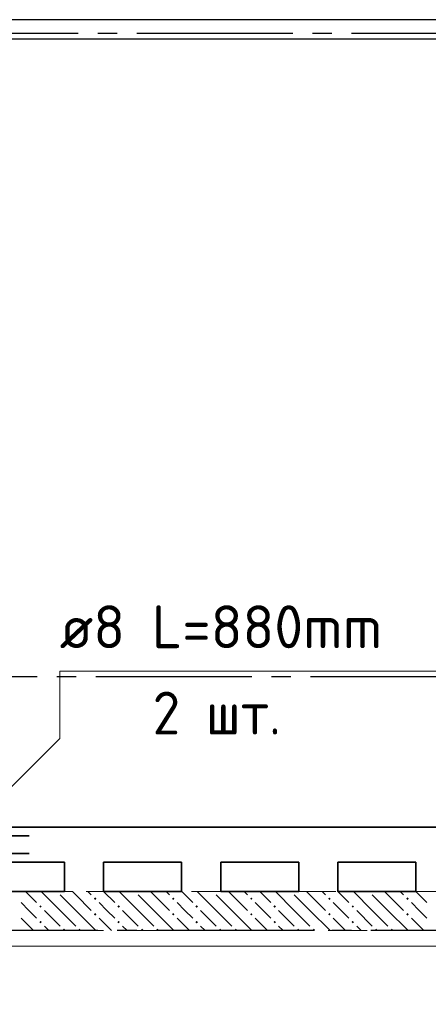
# Model space of a CAD drawing. Header units: millimetres. Extents: x 0 to 61017, y 0 to 42000.
# Tile 16 of 29: x 22310 to 24404, y 33922 to 38970. Entities that reach past the tile are written whole.
import ezdxf

# ---------------------------------------------------------------- set-up
doc = ezdxf.new("R2010")
doc.units = ezdxf.units.MM
doc.linetypes.add('______2', pattern=[270, 200, -70])
doc.linetypes.add('______5', pattern=[1100, 800, -100, 100, -100])
for name, color, linetype, lineweight in [('Standard', 7, 'Continuous', 25), ('Обрамление П-обр. равн.', 7, 'Continuous', 25), ('Оси', 40, '______5', 18), ('Позиционная метка линия выноска', 7, 'Continuous', 13), ('Позиционная метка номер позиции', 7, 'Continuous', 13), ('Фиксатор', 7, 'Continuous', 25)]:
    doc.layers.add(name, color=color, linetype=linetype, lineweight=lineweight)
doc.layers.add('ЖБ Перекрытие верхний уровень', color=7, linetype='Continuous', lineweight=25, true_color=0xe0e0ff)
doc.layers.add('ЖБ Стена верхний уровень', color=7, linetype='Continuous', lineweight=25, true_color=0x006e00)
doc.styles.add('ISOCPEUR', font='txt')

msp = doc.modelspace()

# ---------------------------------------------------------------- hatches: boundary and pattern name
at = {"layer": 'ЖБ Стена верхний уровень', "linetype": 'Continuous', "lineweight": 18, "transparency": 33554687}
for points in [[(22500.3, 34500), (22497, 34496.6), (22493.6, 34500)], [(22900.3, 34500), (22897, 34496.6), (22893.6, 34500)], [(23300.3, 34500), (23297, 34496.6), (23293.6, 34500)], [(23700.3, 34500), (23697, 34496.6), (23693.6, 34500)], [(24100.3, 34500), (24097, 34496.6), (24093.6, 34500)], [(22690.5, 34463.1), (22697, 34469.6), (22703.4, 34463.1), (22697, 34456.6)], [(23090.5, 34463.1), (23097, 34469.6), (23103.4, 34463.1), (23097, 34456.6)], [(23490.5, 34463.1), (23497, 34469.6), (23503.4, 34463.1), (23497, 34456.6)], [(23890.5, 34463.1), (23897, 34469.6), (23903.4, 34463.1), (23897, 34456.6)], [(24290.5, 34463.1), (24297, 34469.6), (24303.4, 34463.1), (24297, 34456.6)], [(22410.4, 34423.1), (22416.9, 34429.6), (22423.4, 34423.1), (22416.9, 34416.6)], [(22690.5, 34383.1), (22697, 34389.6), (22703.4, 34383.1), (22697, 34376.6)], [(22810.4, 34423.1), (22816.9, 34429.6), (22823.4, 34423.1), (22816.9, 34416.6)], [(23090.5, 34383.1), (23097, 34389.6), (23103.4, 34383.1), (23097, 34376.6)], [(23210.4, 34423.1), (23216.9, 34429.6), (23223.4, 34423.1), (23216.9, 34416.6)], [(23490.5, 34383.1), (23497, 34389.6), (23503.4, 34383.1), (23497, 34376.6)], [(23610.4, 34423.1), (23616.9, 34429.6), (23623.4, 34423.1), (23616.9, 34416.6)], [(23890.5, 34383.1), (23897, 34389.6), (23903.4, 34383.1), (23897, 34376.6)], [(24010.4, 34423.1), (24016.9, 34429.6), (24023.4, 34423.1), (24016.9, 34416.6)], [(24290.5, 34383.1), (24297, 34389.6), (24303.4, 34383.1), (24297, 34376.6)], [(22410.4, 34343.1), (22416.9, 34349.6), (22423.4, 34343.1), (22416.9, 34336.6)], [(22810.4, 34343.1), (22816.9, 34349.6), (22823.4, 34343.1), (22816.9, 34336.6)], [(23210.4, 34343.1), (23216.9, 34349.6), (23223.4, 34343.1), (23216.9, 34336.6)], [(23610.4, 34343.1), (23616.9, 34349.6), (23623.4, 34343.1), (23616.9, 34336.6)], [(24010.4, 34343.1), (24016.9, 34349.6), (24023.4, 34343.1), (24016.9, 34336.6)], [(22530.5, 34303.1), (22537, 34309.6), (22543.5, 34303.1), (22540.3, 34300), (22533.6, 34300)], [(22610.4, 34303.1), (22616.9, 34309.6), (22623.4, 34303.1), (22620.3, 34300), (22613.6, 34300)], [(22930.5, 34303.1), (22937, 34309.6), (22943.5, 34303.1), (22940.3, 34300), (22933.6, 34300)], [(23010.4, 34303.1), (23016.9, 34309.6), (23023.4, 34303.1), (23020.3, 34300), (23013.6, 34300)], [(23330.5, 34303.1), (23337, 34309.6), (23343.5, 34303.1), (23340.3, 34300), (23333.6, 34300)], [(23410.4, 34303.1), (23416.9, 34309.6), (23423.4, 34303.1), (23420.3, 34300), (23413.6, 34300)], [(23730.5, 34303.1), (23737, 34309.6), (23743.5, 34303.1), (23740.3, 34300), (23733.6, 34300)], [(23810.4, 34303.1), (23816.9, 34309.6), (23823.4, 34303.1), (23820.3, 34300), (23813.6, 34300)], [(24130.5, 34303.1), (24137, 34309.6), (24143.5, 34303.1), (24140.3, 34300), (24133.6, 34300)], [(24210.4, 34303.1), (24216.9, 34309.6), (24223.4, 34303.1), (24220.3, 34300), (24213.6, 34300)]]:
    msp.add_hatch(color=7, dxfattribs=at).paths.add_polyline_path(points, flags=16)

# ---------------------------------------------------------------- linework, layer by layer
at = {"layer": 'Standard', "color": 254, "linetype": 'Continuous', "lineweight": 25, "true_color": 0xc4c4ff, "transparency": 33554687}
for points in [[(6929, 19695), (49881, 19695), (49881, 38970), (6929, 38970), (6929, 19695)], [(7029, 19795), (49781, 19795), (49781, 38870), (7029, 38870), (7029, 19795)]]:
    msp.add_lwpolyline(points, dxfattribs=at)
at = {"layer": 'ЖБ Перекрытие верхний уровень', "color": 7, "linetype": 'Continuous', "lineweight": 35, "transparency": 33554687}
for p, q in [((28240, 34830), (22060, 34830)), ((22060, 34650), (22540, 34650)), ((22540, 34650), (22540, 34500)), ((22740, 34500), (22740, 34650)), ((22740, 34650), (23140, 34650)), ((23140, 34650), (23140, 34500)), ((23340, 34500), (23340, 34650)), ((23340, 34650), (23740, 34650)), ((23740, 34650), (23740, 34500)), ((23940, 34500), (23940, 34650)), ((23940, 34650), (24340, 34650)), ((24340, 34650), (24340, 34500)), ((22540, 34500), (22060, 34500)), ((23140, 34500), (22740, 34500)), ((23740, 34500), (23340, 34500)), ((24340, 34500), (23940, 34500))]:
    msp.add_line(p, q, dxfattribs=at)
at = {"layer": 'ЖБ Стена верхний уровень', "color": 251, "linetype": '______2', "lineweight": 13, "true_color": 0x656565, "transparency": 33554687}
for p, q in [((34730, 34500), (21750, 34500)), ((21730, 34300), (28140, 34300))]:
    msp.add_line(p, q, dxfattribs=at)
at = {"layer": 'ЖБ Стена верхний уровень', "color": 9, "linetype": 'Continuous', "lineweight": 18, "true_color": 0xc7c7c7, "transparency": 33554687}
for p, q in [((22340.1, 34500), (22397, 34443.1)), ((22516.9, 34403.1), (22420.1, 34500)), ((22516.9, 34483.1), (22597, 34403.1)), ((22597, 34483.1), (22580.1, 34500)), ((22597, 34483.1), (22677, 34403.1)), ((22660.1, 34500), (22677, 34483.1)), ((22740.1, 34500), (22797, 34443.1)), ((22916.9, 34403.1), (22820.1, 34500)), ((22916.9, 34483.1), (22997, 34403.1)), ((22997, 34483.1), (22980.1, 34500)), ((22997, 34483.1), (23077, 34403.1)), ((23060.1, 34500), (23077, 34483.1)), ((23140.1, 34500), (23197, 34443.1)), ((23316.9, 34403.1), (23220.1, 34500)), ((23316.9, 34483.1), (23397, 34403.1)), ((23397, 34483.1), (23380.1, 34500)), ((23397, 34483.1), (23477, 34403.1)), ((23460.1, 34500), (23477, 34483.1)), ((23540.1, 34500), (23597, 34443.1)), ((23716.9, 34403.1), (23620.1, 34500)), ((23716.9, 34483.1), (23797, 34403.1)), ((23797, 34483.1), (23780.1, 34500)), ((23797, 34483.1), (23877, 34403.1)), ((23860.1, 34500), (23877, 34483.1)), ((23940.1, 34500), (23997, 34443.1)), ((24116.9, 34403.1), (24020.1, 34500)), ((24116.9, 34483.1), (24197, 34403.1)), ((24197, 34483.1), (24180.1, 34500)), ((24197, 34483.1), (24277, 34403.1)), ((24260.1, 34500), (24277, 34483.1)), ((24340.1, 34500), (24397, 34443.1)), ((22357, 34403.1), (22316.9, 34443.1)), ((22757, 34403.1), (22716.9, 34443.1)), ((23157, 34403.1), (23116.9, 34443.1)), ((23557, 34403.1), (23516.9, 34443.1)), ((23957, 34403.1), (23916.9, 34443.1)), ((24357, 34403.1), (24316.9, 34443.1)), ((22397, 34363.1), (22357, 34403.1)), ((22437, 34403.1), (22516.9, 34323.1)), ((22516.9, 34403.1), (22597, 34323.1)), ((22597, 34403.1), (22700.1, 34300)), ((22797, 34363.1), (22757, 34403.1)), ((22837, 34403.1), (22916.9, 34323.1)), ((22916.9, 34403.1), (22997, 34323.1)), ((22997, 34403.1), (23100.1, 34300)), ((23197, 34363.1), (23157, 34403.1)), ((23237, 34403.1), (23316.9, 34323.1)), ((23316.9, 34403.1), (23397, 34323.1)), ((23397, 34403.1), (23500.1, 34300)), ((23597, 34363.1), (23557, 34403.1)), ((23637, 34403.1), (23716.9, 34323.1)), ((23716.9, 34403.1), (23797, 34323.1)), ((23797, 34403.1), (23900.1, 34300)), ((23997, 34363.1), (23957, 34403.1)), ((24037, 34403.1), (24116.9, 34323.1)), ((24116.9, 34403.1), (24197, 34323.1)), ((24197, 34403.1), (24300.1, 34300)), ((24397, 34363.1), (24357, 34403.1)), ((22316.9, 34363.1), (22380.1, 34300)), ((22716.9, 34363.1), (22780.1, 34300)), ((23116.9, 34363.1), (23180.1, 34300)), ((23516.9, 34363.1), (23580.1, 34300)), ((23916.9, 34363.1), (23980.1, 34300)), ((24316.9, 34363.1), (24380.1, 34300)), ((22437, 34323.1), (22460.1, 34300)), ((22837, 34323.1), (22860.1, 34300)), ((23237, 34323.1), (23260.1, 34300)), ((23637, 34323.1), (23660.1, 34300)), ((24037, 34323.1), (24060.1, 34300))]:
    msp.add_line(p, q, dxfattribs=at)
at = {"layer": 'Обрамление П-обр. равн.', "color": 7, "linetype": 'Continuous', "lineweight": 35, "transparency": 33554687}
msp.add_lwpolyline([(22359, 34695), (21978.1, 34695), (21974.6, 34695.5), (21970.9, 34696.7), (21967.6, 34698.6), (21964.9, 34700.9), (21962.6, 34703.6), (21960.7, 34706.9), (21959.5, 34710.6), (21959, 34714.1), (21959, 34765.9), (21959.5, 34769.4), (21960.7, 34773.1), (21962.6, 34776.4), (21964.9, 34779.1), (21967.6, 34781.4), (21970.9, 34783.3), (21974.6, 34784.5), (21978.1, 34785), (22359, 34785)], dxfattribs=at)
at = {"layer": 'Оси', "color": 8, "linetype": '______5', "lineweight": -3, "transparency": 33554687}
for p, q in [((43510, 38900), (4600, 38900)), ((43300, 35600), (4600, 35600)), ((50210, 34300), (4600, 34300)), ((50210, 34300), (4600, 34300))]:
    msp.add_line(p, q, dxfattribs=at)
at = {"layer": 'Позиционная метка линия выноска', "color": 251, "linetype": 'Continuous', "lineweight": 13, "true_color": 0x494949, "transparency": 33554687}
msp.add_lwpolyline([(7380, 21450), (7380, 27479.9), (7740, 27479.9), (7740, 28539.8), (7380, 28539.8), (7380, 34220), (13970, 34220), (13970, 36060), (21470, 36060), (21470, 34220), (35010, 34220), (35010, 36060), (42510, 36060), (42510, 34220), (49330, 34220)], dxfattribs=at)
at = {"layer": 'Позиционная метка номер позиции', "color": 7, "linetype": 'Continuous', "lineweight": 13, "transparency": 33554687}
msp.add_lwpolyline([(22015, 34785), (22515, 35285), (22515, 35630), (24495, 35630)], dxfattribs=at)

# ---------------------------------------------------------------- texts
at = {"layer": 'Обрамление П-обр. равн.', "color": 7, "linetype": 'Continuous', "lineweight": 13, "transparency": 33554687, "insert": (22515, 35747.3), "char_height": 220, "width": 1888.522, "attachment_point": 7, "style": 'ISOCPEUR'}
msp.add_mtext('\\W0.98;ø8 L=880mm ', dxfattribs=at)
at = {"layer": 'Фиксатор', "color": 7, "linetype": 'Continuous', "lineweight": 25, "transparency": 33554687, "insert": (22991.1, 35305), "char_height": 220, "width": 851.616, "attachment_point": 7, "style": 'ISOCPEUR'}
msp.add_mtext('\\W0.94;2 шт.', dxfattribs=at)

doc.saveas('drawing.dxf')
